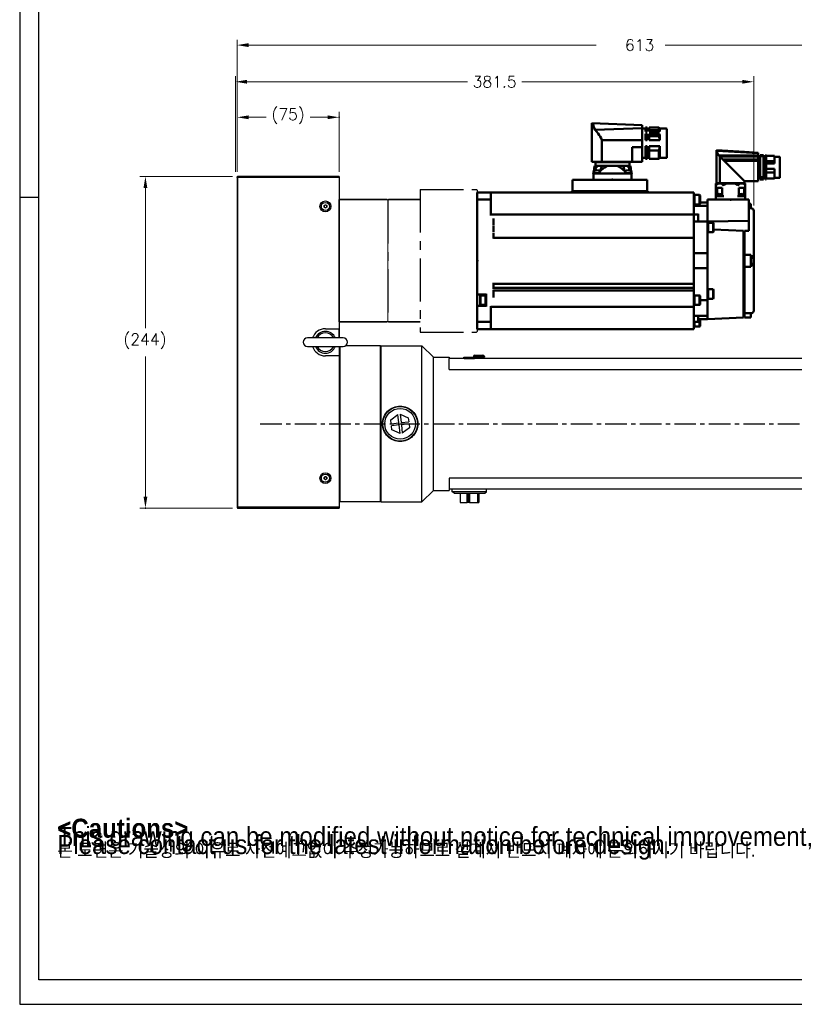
# Model space of a CAD drawing. Extents: x 22980 to 24665, y 3140 to 4328.
# Tile 1 of 19: x 22980 to 23550, y 3140 to 3864. Entities that reach past the tile are written whole.
import ezdxf

# ---------------------------------------------------------------- set-up
doc = ezdxf.new("R2010")
doc.units = 0
doc.header["$LTSCALE"] = 25.4
doc.linetypes.add('CENTER', pattern=[2, 1.25, -0.25, 0.25, -0.25])
doc.layers.get('0').update_dxf_attribs({"linetype": 'CONTINUOUS'})
doc.layers.get('Defpoints').update_dxf_attribs({"linetype": 'CONTINUOUS'})
for name, color, linetype in [('1', 1, 'CENTER'), ('ATA-CENTER', 133, 'CENTER'), ('ATA-TEXT', 7, 'CONTINUOUS')]:
    doc.layers.add(name, color=color, linetype=linetype)
for name, color, linetype, lineweight in [('2d ConnectionPoints', 7, 'CONTINUOUS', 50), ('AM_0', 7, 'CONTINUOUS', 50), ('AM_5_Dimension', 6, 'CONTINUOUS', 13), ('ATA-DIM', 252, 'CONTINUOUS', 25), ('외형선(ISO)', 7, 'CONTINUOUS', 35)]:
    doc.layers.add(name, color=color, linetype=linetype, lineweight=lineweight)
doc.styles.get("Standard").update_dxf_attribs({"font": 'simplex.shx'})
doc.styles.add('주 문자 (ISO)', font='arial.ttf')
doc.dimstyles.new('ata_A1', dxfattribs={"dimtxt": 4.2, "dimasz": 4.2, "dimexe": 2, "dimexo": 2, "dimgap": 2, "dimtad": 0, "dimtih": 1, "dimtoh": 1, "dimdec": 6, "dimdsep": 46, "dimtxsty": 'Standard', "dimcen": 0, "dimclrd": 252, "dimclre": 252, "dimclrt": 4, "dimadec": 6, "dimazin": 2, "dimtfac": 1, "dimtdec": 6, "dimtofl": 0, "dimtmove": 0, "dimatfit": 3, "dimfxl": 0, "dimtolj": 1, "dimtzin": 0, "dimlwd": 0, "dimlwe": 0, "dimarcsym": 0})

# ---------------------------------------------------------------- blocks, each defined once
blk = doc.blocks.new('1_AGC047N0000150A000_EC_0_in_MSMF204L1H9M_0')
at = {"layer": 'AM_0'}
for p, q in [((-206.75, 79.14), (-176.23, 80.94)), ((-196.75, 80.1), (-206.75, 79.49)), ((-196.75, 80.1), (-176, 81.35)), ((-176, 81.35), (-176, 57.1)), ((-222.75, 76.42), (-222.75, 61.28)), ((-218.85, 76.62), (-222.55, 76.62)), ((-218.85, 77.25), (-218.85, 71.72)), ((-212.75, 77.25), (-218.85, 77.25)), ((-218.85, 73.38), (-212.75, 73.38)), ((-212.15, 77.85), (-212.75, 77.85)), ((-212.75, 77.85), (-212.75, 59.85)), ((-212.15, 76.9), (-212.75, 76.9)), ((-212.15, 77.85), (-212.15, 59.85)), ((-210.65, 76.95), (-212.15, 76.95)), ((-208.25, 77.85), (-210.65, 77.85)), ((-210.65, 77.85), (-210.65, 59.85)), ((-208.25, 76.9), (-210.65, 76.9)), ((-208.25, 77.85), (-208.25, 61.52)), ((-206.75, 76.85), (-208.25, 76.85)), ((-206.75, 79.5), (-206.75, 58.6)), ((-206.75, 77.6), (-177.82, 77.6)), ((-206.75, 76.8), (-178.54, 76.8)), ((-206.75, 74.57), (-180.78, 74.57)), ((-206.75, 73.68), (-181.67, 73.68)), ((-181.67, 73.68), (-196.75, 58.6)), ((-178.58, 76.77), (-180.78, 74.57)), ((-178.58, 76.77), (-178.54, 76.8)), ((-178.58, 76.77), (-178.58, 57.1)), ((-218.85, 71.72), (-212.75, 71.72)), ((-218.85, 67.77), (-218.85, 60.45)), ((-218.85, 67.77), (-212.75, 67.77)), ((-222.55, 61.08), (-218.85, 61.08)), ((-218.85, 65.08), (-212.75, 65.08)), ((-218.85, 60.45), (-212.75, 60.45)), ((-212.15, 61.52), (-212.75, 61.52)), ((-212.15, 61.2), (-212.75, 61.2)), ((-212.15, 59.93), (-212.75, 59.93)), ((-212.75, 59.85), (-212.15, 59.85)), ((-212.15, 60.75), (-210.65, 60.75)), ((-208.25, 61.52), (-210.65, 61.52)), ((-208.25, 60.96), (-210.65, 60.96)), ((-208.25, 59.93), (-210.65, 59.93)), ((-210.65, 59.85), (-208.25, 59.85)), ((-208.25, 60.96), (-208.25, 59.85)), ((-208.25, 60.85), (-206.75, 60.85)), ((-206.75, 58.6), (-196.75, 58.6)), ((-196.75, 58.6), (-196.75, 57.1)), ((-197.3, 56.99), (-197.3, 45)), ((-197.15, 57), (-175.85, 57)), ((-196.75, 57.1), (-176, 57.1)), ((-196.1, 56.57), (-196.69, 56.05)), ((-196.44, 49), (-196.44, 53.8)), ((-196.44, 53.8), (-192.62, 53.8)), ((-196.35, 57.1), (-196.35, 57)), ((-192.52, 56.05), (-192.77, 56.57)), ((-192.62, 53.8), (-192.62, 47.5)), ((-190.36, 56.57), (-191.6, 55.89)), ((-180.23, 56.57), (-180.48, 56.05)), ((-180.38, 47.5), (-180.38, 53.8)), ((-180.38, 53.8), (-176.56, 53.8)), ((-176.31, 56.05), (-176.9, 56.57)), ((-176.65, 57), (-176.65, 57.1)), ((-176.56, 53.8), (-176.56, 49)), ((-175.7, 56.57), (-175.7, 45)), ((-197.3, 47.5), (-191.6, 47.5)), ((-197.08, 48.28), (-197.15, 47.5)), ((-192.65, 47.5), (-192.72, 48.28)), ((-181.4, 47.5), (-175.7, 47.5)), ((-180.28, 48.28), (-180.35, 47.5)), ((-175.85, 47.5), (-175.92, 48.28))]:
    blk.add_line(p, q, dxfattribs=at)
for points in [[(-176.23, 80.94), (-176.31, 80.48), (-176.42, 80.04), (-176.57, 79.61), (-176.76, 79.2)], [(-176.23, 80.94), (-176.2, 81.08), (-176.15, 81.19), (-176.1, 81.26), (-176.08, 81.27)], [(-176, 81.31), (-176.01, 81.3), (-176.02, 81.29), (-176.05, 81.28), (-176.08, 81.27)], [(-180.78, 74.57), (-180.99, 74.18), (-181.4, 73.82), (-181.67, 73.68)], [(-178.54, 76.8), (-178.43, 76.86), (-178.33, 76.94), (-178.22, 77.02), (-178.13, 77.11), (-178.04, 77.21), (-177.97, 77.32), (-177.9, 77.43), (-177.84, 77.56), (-177.82, 77.6)], [(-177.82, 77.6), (-177.53, 77.97), (-177.26, 78.35), (-177, 78.76), (-176.76, 79.2)], [(-196.69, 56.05), (-196.91, 55.87), (-197.08, 55.77), (-197.19, 55.75), (-197.26, 55.78), (-197.3, 55.85), (-197.3, 55.89)], [(-196.1, 56.57), (-195.69, 56.82), (-194.88, 56.99), (-194.62, 57)], [(-193.39, 57), (-193.04, 56.9), (-192.82, 56.67), (-192.77, 56.57)], [(-191.6, 55.89), (-191.81, 55.79), (-192.04, 55.75), (-192.22, 55.77), (-192.36, 55.84), (-192.51, 56.02), (-192.52, 56.05)], [(-190.36, 56.57), (-189.5, 56.83), (-188, 56.98), (-186.5, 56.99), (-184.5, 56.94), (-183.76, 56.87), (-183.03, 56.72), (-182.64, 56.57)], [(-181.4, 55.89), (-181.6, 56.02), (-182.64, 56.57)], [(-180.48, 56.05), (-180.61, 55.87), (-180.77, 55.77), (-180.94, 55.75), (-181.14, 55.78), (-181.33, 55.85), (-181.4, 55.89)], [(-180.23, 56.57), (-180.06, 56.82), (-179.72, 56.99), (-179.61, 57)], [(-178.38, 57), (-177.55, 56.9), (-177.02, 56.67), (-176.9, 56.57)], [(-175.7, 55.89), (-175.72, 55.79), (-175.8, 55.75), (-175.92, 55.77), (-176.05, 55.84), (-176.28, 56.02), (-176.31, 56.05)], [(-175.7, 56.57), (-175.7, 56.83), (-175.7, 56.98), (-175.7, 56.99), (-175.7, 56.99)]]:
    blk.add_lwpolyline(points, dxfattribs=at)
for centre, radius, start, end in [((-222.55, 76.42), 0.2, 90, 180), ((-222.55, 61.28), 0.2, 180, 270), ((-197.15, 56), 1, 90, 98.65376), ((-175.85, 56), 1, 81.33315, 90), ((-196.28, 48.21), 0.8, 105.44271, 175), ((-194.9, 43.2), 6, 74.55728, 105.44272), ((-193.52, 48.21), 0.8, 5, 74.55729), ((-179.48, 48.21), 0.8, 105.44271, 175), ((-178.1, 43.2), 6, 74.55728, 105.44272), ((-176.72, 48.21), 0.8, 5, 74.55729)]:
    blk.add_arc(centre, radius, start, end, dxfattribs=at)
blk = doc.blocks.new('DDHW')
for p, q in [((20483.62, 4957.94), (20483.62, 4962.6)), ((20483.62, 4962.6), (20483.62, 4957.94)), ((20483.62, 4957.94), (20483.62, 4867.25)), ((20483.62, 4946.35), (20483.62, 4957.94)), ((20483.62, 4867.25), (20483.62, 4936.85)), ((20483.62, 4862.6), (20483.62, 4867.25)), ((20483.62, 4867.25), (20483.62, 4862.6)), ((20381.82, 4862.6), (20381.82, 4855.75))]:
    blk.add_line(p, q)
at = {"color": 7, "linetype": 'Continuous'}
blk.add_line((20483.62, 4962.6), (20483.62, 4862.6), dxfattribs=at)
at = {"ltscale": 0.2}
blk.add_line((20381.82, 4957.6), (20381.82, 4867.6), dxfattribs=at)
at = {"layer": '1', "color": 0}
for p, q in [((20441.62, 4965.1), (20483.12, 4965.1)), ((20441.62, 4965.1), (20441.62, 4860.1)), ((20483.62, 4964.6), (20483.62, 4860.6)), ((20417.82, 4957.1), (20417.82, 4868.1)), ((20441.62, 4860.1), (20483.12, 4860.1))]:
    blk.add_line(p, q, dxfattribs=at)
at = {"layer": '2d ConnectionPoints'}
blk.add_point((20483.62, 4912.6), dxfattribs=at)
at = {"layer": 'AM_0'}
blk.add_line((20483.62, 4962.9), (20483.62, 4862.3), dxfattribs=at)
at = {"layer": 'AM_5_Dimension', "color": 0}
for p, q in [((20483.62, 4964.6), (20483.12, 4965.1)), ((20483.62, 4860.6), (20483.12, 4860.1))]:
    blk.add_line(p, q, dxfattribs=at)
at = {"layer": 'AM_5_Dimension', "color": 0, "ltscale": 0.5}
blk.add_line((20417.82, 4957.1), (20417.82, 4868.1), dxfattribs=at)
at = {"layer": '외형선(ISO)'}
for p, q in [((20381.82, 4957.6), (20417.32, 4957.6)), ((20417.82, 4957.1), (20417.32, 4957.6)), ((20417.82, 4957.1), (20418.32, 4957.6)), ((20417.82, 4957.1), (20418.32, 4957.6)), ((20441.62, 4957.6), (20418.32, 4957.6)), ((20381.82, 4867.6), (20417.32, 4867.6)), ((20417.82, 4868.1), (20417.32, 4867.6)), ((20417.82, 4868.1), (20418.32, 4867.6)), ((20417.82, 4868.1), (20418.32, 4867.6)), ((20441.62, 4867.6), (20418.32, 4867.6))]:
    blk.add_line(p, q, dxfattribs=at)
blk = doc.blocks.new('*D12275')
at = {"color": 0}
for p in [(23140.7, 3749.02), (23072.7, 3505.02), (23140.7, 3505.02)]:
    blk.add_point(p, dxfattribs=at)
at = {"layer": 'ATA-DIM', "color": 252, "lineweight": 0}
for p, q in [((23136.7, 3749.02), (23068.7, 3749.02)), ((23072.7, 3740.62), (23072.7, 3637.4)), ((23072.7, 3513.42), (23072.7, 3616.63)), ((23136.7, 3505.02), (23068.7, 3505.02))]:
    blk.add_line(p, q, dxfattribs=at)
at = {"layer": 'ATA-DIM', "color": 252}
for points in [[(23074.1, 3740.62), (23071.3, 3740.62), (23072.7, 3749.02)], [(23071.3, 3513.42), (23074.1, 3513.42), (23072.7, 3505.02)]]:
    blk.add_solid(points, dxfattribs=at)
at = {"layer": 'ATA-DIM', "color": 4, "ltscale": 0.2, "insert": (23056.53, 3633.4), "char_height": 8.4, "attachment_point": 1}
blk.add_mtext('\\A1;(244)', dxfattribs=at)
blk = doc.blocks.new('2_BGC106N00001200000_0_in_MSMF204L1H9M_0')
at = {"layer": 'AM_0'}
for p, q in [((-139.57, 96.8), (-139.57, 76.2)), ((-134.37, 97.3), (-139.07, 97.3)), ((-133.62, 98.05), (-134.37, 97.3)), ((-134.37, 97.3), (-134.37, 95.12)), ((-134.37, 95.12), (-133.62, 96.11)), ((-134.37, 95.12), (-126.62, 95.12)), ((-126.62, 98.05), (-133.62, 98.05)), ((-133.62, 96.11), (-133.62, 98.05)), ((-133.62, 96.11), (-126.62, 96.11)), ((-126.62, 98.05), (-126.62, 95.12)), ((-125.02, 97.3), (-126.62, 97.3)), ((-123.77, 98.05), (-125.02, 98.05)), ((-125.02, 98.05), (-125.02, 95.12)), ((-123.77, 96.11), (-125.02, 96.11)), ((-123.77, 95.12), (-125.02, 95.12)), ((-123.77, 98.05), (-123.77, 95.12)), ((-121.37, 97.3), (-123.77, 97.3)), ((-121.37, 99.78), (-84.3, 101.2)), ((-121.37, 99.78), (-121.37, 72.95)), ((-121.37, 97.69), (-86.81, 96.46)), ((-84.3, 72.95), (-84.3, 101.2)), ((-133.62, 93.49), (-134.37, 93)), ((-134.37, 93), (-134.37, 88.73)), ((-134.37, 88.73), (-126.62, 88.73)), ((-133.62, 93.49), (-126.62, 93.49)), ((-133.62, 91.71), (-133.62, 93.49)), ((-133.62, 91.71), (-126.62, 91.71)), ((-126.62, 93.49), (-126.62, 88.73)), ((-125.02, 93.49), (-125.02, 88.73)), ((-123.77, 93.49), (-125.02, 93.49)), ((-123.77, 91.71), (-125.02, 91.71)), ((-123.77, 88.73), (-125.02, 88.73)), ((-123.77, 93.49), (-123.77, 88.73)), ((-121.37, 88.76), (-91.62, 88.76)), ((-91.62, 88.76), (-91.62, 72.95)), ((-134.37, 84.27), (-126.62, 84.27)), ((-134.37, 84.27), (-134.37, 75.7)), ((-133.62, 81.29), (-126.62, 81.29)), ((-133.62, 74.95), (-133.62, 81.29)), ((-126.62, 84.27), (-126.62, 74.95)), ((-125.02, 84.27), (-125.02, 74.95)), ((-123.77, 84.27), (-125.02, 84.27)), ((-123.77, 81.29), (-125.02, 81.29)), ((-123.77, 84.27), (-123.77, 74.95)), ((-114, 83.69), (-121.37, 83.64)), ((-114, 83.69), (-114, 72.95)), ((-139.07, 75.7), (-134.37, 75.7)), ((-134.37, 75.7), (-133.62, 74.95)), ((-133.62, 74.95), (-126.62, 74.95)), ((-126.62, 75.7), (-125.02, 75.7)), ((-125.02, 74.95), (-123.77, 74.95)), ((-123.77, 75.7), (-121.37, 75.7)), ((-121.37, 72.95), (-84.3, 72.95)), ((-111.95, 72.6), (-112, 69.9)), ((-111.95, 72.6), (-87.05, 72.6)), ((-111.55, 72.95), (-111.55, 72.6)), ((-87.45, 72.6), (-87.45, 72.95)), ((-87, 69.9), (-87.05, 72.6)), ((-113.45, 65.43), (-113.53, 64.58)), ((-112.7, 69.9), (-113.17, 66.04)), ((-86.3, 69.9), (-112.7, 69.9)), ((-107.65, 69.44), (-107.68, 69.9)), ((-91.32, 69.9), (-91.35, 69.45)), ((-85.83, 66.02), (-86.3, 69.9)), ((-85.48, 64.58), (-85.55, 65.43)), ((-113.78, 64.58), (-113.78, 64.2)), ((-108.97, 64.58), (-113.78, 64.58)), ((-85.23, 64.2), (-113.78, 64.2)), ((-113.4, 64.2), (-113.47, 59.7)), ((-85.23, 64.58), (-90.03, 64.58)), ((-85.6, 64.2), (-85.53, 59.7)), ((-85.23, 64.2), (-85.23, 64.58))]:
    blk.add_line(p, q, dxfattribs=at)
for points in [[(-91.62, 88.76), (-91.07, 90.14), (-90.38, 91.45), (-89.69, 92.56), (-88.97, 93.62), (-87.87, 95.11), (-86.81, 96.46)], [(-86.81, 96.46), (-86.12, 97.67), (-85.63, 99.05), (-85.49, 99.68), (-85.34, 100.29), (-85.23, 100.55), (-85.1, 100.67), (-84.64, 100.98), (-84.39, 101.14), (-84.3, 101.2)], [(-134.37, 88.73), (-134.14, 90), (-133.78, 91.26), (-133.62, 91.71)], [(-133.62, 81.29), (-134.08, 82.75), (-134.37, 84.27)], [(-110.37, 69.9), (-111.07, 69.1), (-111.72, 68.23), (-112.52, 66.97), (-112.94, 66.21)], [(-108.78, 65.72), (-109, 64.37), (-109.03, 64.2)], [(-108.78, 65.72), (-107.44, 66.91), (-106.04, 68.03), (-104.52, 69.06), (-102.89, 69.9)], [(-108.78, 65.72), (-108.52, 66.2), (-108.07, 67.28), (-107.77, 68.38), (-107.66, 69.15), (-107.65, 69.44)], [(-96.11, 69.9), (-94.87, 69.29), (-93.7, 68.56), (-91.46, 66.83), (-90.21, 65.7)], [(-91.35, 69.45), (-91.33, 69.1), (-91.2, 68.22), (-90.82, 66.98), (-90.21, 65.7)], [(-89.96, 64.2), (-90.18, 65.51), (-90.21, 65.7)], [(-86.04, 66.18), (-86.05, 66.2), (-86.65, 67.27), (-87.37, 68.37), (-87.96, 69.15), (-88.62, 69.9)]]:
    blk.add_lwpolyline(points, dxfattribs=at)
for centre, radius, start, end in [((-139.07, 96.8), 0.5, 90, 180), ((-139.07, 76.2), 0.5, 180, 270), ((-112.45, 65.34), 1, 106.25703, 175), ((-110.78, 59.58), 7, 73.74297, 106.25703), ((-109.1, 65.34), 1, 56.12738, 73.74297), ((-89.9, 65.34), 1, 106.25703, 122.35528), ((-88.23, 59.58), 7, 73.74297, 106.25703), ((-86.55, 65.34), 1, 5, 73.74297)]:
    blk.add_arc(centre, radius, start, end, dxfattribs=at)
blk = doc.blocks.new('*D12290')
at = {"layer": 'ATA-DIM', "color": 252, "lineweight": 0}
for p, q in [((23139, 3752.52), (23139, 3822.79)), ((23520.5, 3727.72), (23520.5, 3822.79)), ((23147.4, 3818.79), (23309.75, 3818.79)), ((23512.1, 3818.79), (23349.75, 3818.79))]:
    blk.add_line(p, q, dxfattribs=at)
at = {"layer": 'ATA-DIM', "color": 252}
for points in [[(23147.4, 3820.19), (23147.4, 3817.39), (23139, 3818.79)], [(23512.1, 3817.39), (23512.1, 3820.19), (23520.5, 3818.79)]]:
    blk.add_solid(points, dxfattribs=at)
at = {"layer": 'Defpoints', "color": 0}
for p in [(23520.5, 3818.79), (23139, 3748.52), (23520.5, 3723.72)]:
    blk.add_point(p, dxfattribs=at)
at = {"layer": 'ATA-DIM', "color": 4, "ltscale": 0.2, "insert": (23329.75, 3818.79), "char_height": 8.4, "attachment_point": 5}
blk.add_mtext('\\A1;381.5', dxfattribs=at)
blk = doc.blocks.new('*D12269')
at = {"color": 0}
for p in [(23753.2, 3845.77), (23140.2, 3748.52), (23753.2, 3624.52)]:
    blk.add_point(p, dxfattribs=at)
at = {"layer": 'ATA-DIM', "color": 252, "lineweight": 0}
for p, q in [((23140.2, 3752.52), (23140.2, 3849.77)), ((23753.2, 3628.52), (23753.2, 3849.77)), ((23148.6, 3845.77), (23404.41, 3845.77)), ((23744.8, 3845.77), (23455.33, 3845.77))]:
    blk.add_line(p, q, dxfattribs=at)
at = {"layer": 'ATA-DIM', "color": 252}
for points in [[(23148.6, 3847.17), (23148.6, 3844.37), (23140.2, 3845.77)], [(23744.8, 3844.37), (23744.8, 3847.17), (23753.2, 3845.77)]]:
    blk.add_solid(points, dxfattribs=at)
at = {"layer": 'ATA-DIM', "color": 4, "ltscale": 0.2, "insert": (23408.41, 3849.97), "char_height": 8.4, "attachment_point": 1}
blk.add_mtext('\\A1;   613', dxfattribs=at)
blk = doc.blocks.new('*D12268')
at = {"color": 0}
for p in [(23215.2, 3792.63), (23140.2, 3748.52), (23215.2, 3748.52)]:
    blk.add_point(p, dxfattribs=at)
at = {"layer": 'ATA-DIM', "color": 252, "lineweight": 0}
for p, q in [((23140.2, 3752.52), (23140.2, 3796.63)), ((23148.6, 3792.63), (23161.52, 3792.63)), ((23206.8, 3792.63), (23193.88, 3792.63)), ((23215.2, 3752.52), (23215.2, 3796.63))]:
    blk.add_line(p, q, dxfattribs=at)
at = {"layer": 'ATA-DIM', "color": 252}
for points in [[(23148.6, 3794.03), (23148.6, 3791.23), (23140.2, 3792.63)], [(23206.8, 3791.23), (23206.8, 3794.03), (23215.2, 3792.63)]]:
    blk.add_solid(points, dxfattribs=at)
at = {"layer": 'ATA-DIM', "color": 4, "ltscale": 0.2, "insert": (23165.52, 3799.01), "char_height": 8.4, "attachment_point": 1}
blk.add_mtext('\\A1;(75)', dxfattribs=at)
blk = doc.blocks.new('ata-Border-A1-002')
at = {"color": 253, "ltscale": 0.5}
for p, q in [((0, 594), (0, 0)), ((7, 297), (0, 297)), ((0, 0), (841, 0))]:
    blk.add_line(p, q, dxfattribs=at)
at = {"ltscale": 0.5}
blk.add_line((7, 9), (7, 585), dxfattribs=at)
blk.add_line((834, 9), (7, 9))

msp = doc.modelspace()

# ---------------------------------------------------------------- linework, layer by layer
for p, q in [((23140.1990769, 3748.5185279), (23140.1990769, 3505.5185279)), ((23140.6990769, 3748.5185279), (23140.1990769, 3748.5185279)), ((23140.6990769, 3749.0185279), (23140.6990769, 3748.5185279)), ((23215.1990769, 3749.0185279), (23140.6990769, 3749.0185279)), ((23140.6990769, 3505.5185279), (23140.6990769, 3748.5185279)), ((23140.6990769, 3748.5185279), (23215.1990769, 3748.5185279)), ((23215.1990769, 3749.0185279), (23215.1990769, 3748.5185279)), ((23215.1990769, 3748.5185279), (23215.1990769, 3637.0185279)), ((23204.1990769, 3727.5958781), (23205.1990769, 3728.1732284)), ((23204.1990769, 3726.4411776), (23204.1990769, 3727.5958781)), ((23205.1990769, 3725.8638273), (23204.1990769, 3726.4411776)), ((23205.1990769, 3728.1732284), (23206.1990769, 3727.5958781)), ((23206.1990769, 3726.4411776), (23205.1990769, 3725.8638273)), ((23206.1990769, 3727.5958781), (23206.1990769, 3726.4411776)), ((23316.9990774, 3732.3644207), (23316.9990774, 3641.672635)), ((23316.9990774, 3732.3644207), (23316.9990774, 3641.672635)), ((23316.9990774, 3641.672635), (23316.9990774, 3711.2685279)), ((23316.9990774, 3641.672635), (23316.9990774, 3711.2685279)), ((23316.9990774, 3641.672635), (23316.9990774, 3637.0185279)), ((23316.9990774, 3637.0185279), (23316.9990774, 3641.672635)), ((23316.9990774, 3641.672635), (23316.9990774, 3637.0185279)), ((23316.9990774, 3637.0185279), (23316.9990774, 3641.672635)), ((23205.1990769, 3637.0185279), (23215.1990769, 3637.0185279)), ((23215.1990769, 3637.0185279), (23215.1990769, 3630.1685279)), ((23218.3490769, 3630.1685279), (23192.0490769, 3630.1685279)), ((23245.6990769, 3624.5185279), (23220.2654537, 3624.5185279)), ((23246.1990769, 3624.0185279), (23245.6990769, 3624.5185279)), ((23245.6990769, 3509.5185279), (23245.6990769, 3624.5185279)), ((23246.1990769, 3624.5185279), (23276.1990769, 3624.5185279)), ((23246.1990769, 3509.5185279), (23246.1990769, 3624.5185279)), ((23284.6990769, 3616.0185279), (23276.1990769, 3624.5185279)), ((23276.1990769, 3509.5185279), (23276.1990769, 3624.5185279)), ((23192.0490769, 3623.8685279), (23218.3490769, 3623.8685279)), ((23215.1990769, 3617.0185279), (23205.1990769, 3617.0185279)), ((23215.1990769, 3623.8685279), (23215.1990769, 3617.0185279)), ((23215.1990769, 3617.0185279), (23215.1990769, 3505.5185279)), ((23215.6990769, 3623.8685279), (23215.6990769, 3509.5185279)), ((23315.1990769, 3617.5185279), (23321.1990769, 3617.5185279)), ((23284.6990769, 3616.0185279), (23296.1990769, 3616.0185279)), ((23284.6990769, 3518.0185279), (23284.6990769, 3616.0185279)), ((23296.1990769, 3616.0185279), (23296.1990769, 3615.0185279)), ((23296.1990769, 3607.0185279), (23296.1990769, 3615.0185279)), ((23666.1990769, 3615.0185279), (23296.1990769, 3615.0185279)), ((23307.1990769, 3616.1185279), (23307.3990769, 3616.1185279)), ((23307.1990769, 3615.6185279), (23307.1990769, 3616.1185279)), ((23307.1990769, 3615.6185279), (23307.3990769, 3615.6185279)), ((23307.1990769, 3615.0185279), (23307.1990769, 3615.6185279)), ((23307.3990769, 3616.1185279), (23314.9990769, 3616.1185279)), ((23307.3990769, 3616.1185279), (23307.3990769, 3615.0185279)), ((23307.4140769, 3616.1085279), (23314.9840769, 3616.1085279)), ((23307.4140769, 3616.1085279), (23307.4140769, 3615.1085279)), ((23307.4140769, 3615.1085279), (23314.9840769, 3615.1085279)), ((23307.4140769, 3615.0185279), (23307.4140769, 3615.1085279)), ((23314.1990769, 3616.5185279), (23314.1990769, 3616.1185279)), ((23322.1990769, 3616.5185279), (23314.1990769, 3616.5185279)), ((23314.9840769, 3615.1085279), (23314.9840769, 3616.1085279)), ((23314.9840769, 3615.1085279), (23314.9840769, 3615.0185279)), ((23314.9990769, 3615.0185279), (23314.9990769, 3616.1185279)), ((23314.9990769, 3616.1185279), (23315.1990769, 3616.1185279)), ((23314.9990769, 3615.6185279), (23315.1990769, 3615.6185279)), ((23315.1990769, 3616.1185279), (23315.1990769, 3615.6185279)), ((23315.1990769, 3616.0185279), (23322.1990769, 3616.0185279)), ((23315.1990769, 3615.6185279), (23315.1990769, 3615.0185279)), ((23316.1990769, 3615.8185279), (23316.1990769, 3615.0185279)), ((23316.1990769, 3615.8185279), (23320.1990769, 3615.8185279)), ((23320.1990769, 3615.8185279), (23320.1990769, 3615.0185279)), ((23322.1990769, 3616.5185279), (23322.1990769, 3616.0185279)), ((23296.1990769, 3607.0185279), (23666.1990769, 3607.0185279)), ((23253.3152339, 3570.0095208), (23258.6050069, 3573.9259351)), ((23259.3134687, 3567.7225861), (23258.6050069, 3573.9259351)), ((23260.1946735, 3574.1074851), (23266.2312743, 3571.4846143)), ((23260.1946735, 3574.1074851), (23260.9031352, 3567.9041361)), ((23253.6502817, 3567.0758144), (23253.3152339, 3570.0095208)), ((23253.6502817, 3567.0758144), (23259.3134687, 3567.7225861)), ((23259.4950186, 3566.1329196), (23253.8318317, 3565.4861479)), ((23260.2034803, 3559.9295707), (23259.4950186, 3566.1329196)), ((23260.9031352, 3567.9041361), (23266.5663221, 3568.5509079)), ((23266.7478721, 3566.9612414), (23261.0846851, 3566.3144696)), ((23261.0846851, 3566.3144696), (23261.7931468, 3560.1111207)), ((23266.2312743, 3571.4846143), (23266.5663221, 3568.5509079)), ((23266.7478721, 3566.9612414), (23267.0829199, 3564.027535)), ((23254.1668795, 3562.5524414), (23253.8318317, 3565.4861479)), ((23260.2034803, 3559.9295707), (23254.1668795, 3562.5524414)), ((23267.0829199, 3564.027535), (23261.7931468, 3560.1111207)), ((23204.1990769, 3527.5958781), (23205.1990769, 3528.1732284)), ((23204.1990769, 3526.4411776), (23204.1990769, 3527.5958781)), ((23205.1990769, 3525.8638273), (23204.1990769, 3526.4411776)), ((23205.1990769, 3528.1732284), (23206.1990769, 3527.5958781)), ((23206.1990769, 3526.4411776), (23205.1990769, 3525.8638273)), ((23206.1990769, 3527.5958781), (23206.1990769, 3526.4411776)), ((23296.1990769, 3527.0185279), (23296.1990769, 3519.0185279)), ((23666.1990769, 3527.0185279), (23296.1990769, 3527.0185279)), ((23284.6990769, 3518.0185279), (23276.1990769, 3509.5185279)), ((23284.6990769, 3518.0185279), (23296.1990769, 3518.0185279)), ((23296.1990769, 3519.0185279), (23296.1990769, 3518.0185279)), ((23296.1990769, 3519.0185279), (23666.1990769, 3519.0185279)), ((23298.4990769, 3516.8122754), (23298.4990769, 3519.0185279)), ((23299.8738879, 3516.0185279), (23298.4990769, 3516.8122754)), ((23323.8990769, 3516.8122754), (23298.4990769, 3516.8122754)), ((23299.8738879, 3516.0185279), (23322.5242659, 3516.0185279)), ((23304.3152339, 3516.0185279), (23304.3152339, 3509.0185279)), ((23309.6050069, 3509.0185279), (23309.6050069, 3516.0185279)), ((23310.3134687, 3516.0185279), (23310.3134687, 3509.0185279)), ((23310.4950186, 3509.0185279), (23310.4950186, 3516.0185279)), ((23311.1946735, 3516.0185279), (23311.1946735, 3509.0185279)), ((23317.2312743, 3516.0185279), (23317.2312743, 3509.0185279)), ((23317.5663221, 3509.0185279), (23317.5663221, 3516.0185279)), ((23317.7478721, 3516.0185279), (23317.7478721, 3509.0185279)), ((23318.0829199, 3516.0185279), (23318.0829199, 3509.0185279)), ((23322.5242659, 3516.0185279), (23323.8990769, 3516.8122754)), ((23323.8990769, 3516.8122754), (23323.8990769, 3519.0185279)), ((23215.1990769, 3510.0185279), (23215.6990769, 3509.5185279)), ((23245.6990769, 3509.5185279), (23215.6990769, 3509.5185279)), ((23246.1990769, 3510.0185279), (23245.6990769, 3509.5185279)), ((23246.1990769, 3509.5185279), (23276.1990769, 3509.5185279)), ((23304.3152339, 3509.0185279), (23309.6050069, 3509.0185279)), ((23310.3134687, 3509.0185279), (23309.6050069, 3509.0185279)), ((23310.4950186, 3509.0185279), (23310.3134687, 3509.0185279)), ((23311.1946735, 3509.0185279), (23310.4950186, 3509.0185279)), ((23311.1946735, 3509.0185279), (23317.2312743, 3509.0185279)), ((23317.2312743, 3509.0185279), (23317.5663221, 3509.0185279)), ((23317.7478721, 3509.0185279), (23317.5663221, 3509.0185279)), ((23317.7478721, 3509.0185279), (23318.0829199, 3509.0185279)), ((23140.1990769, 3505.5185279), (23140.6990769, 3505.5185279)), ((23140.6990769, 3505.5185279), (23140.6990769, 3505.0185279)), ((23215.1990769, 3505.5185279), (23140.6990769, 3505.5185279)), ((23140.6990769, 3505.0185279), (23215.1990769, 3505.0185279)), ((23215.1990769, 3505.5185279), (23215.1990769, 3505.0185279))]:
    msp.add_line(p, q)
for centre, radius in [((23205.1990769, 3727.0185279), 4), ((23205.1990769, 3727.0185279), 3), ((23260.1990769, 3567.0185279), 12.7), ((23260.1990769, 3567.0185279), 11.325189), ((23205.1990769, 3527.0185279), 4), ((23205.1990769, 3527.0185279), 3)]:
    msp.add_circle(centre, radius)
for centre, radius, start, end in [((23140.6990769, 3748.5185279), 0.5, 90, 180), ((23205.1990769, 3727.0185279), 1, 120, 180), ((23205.1990769, 3727.0185279), 1, 180, 240), ((23205.1990769, 3727.0185279), 1, 60, 120), ((23205.1990769, 3727.0185279), 1, 240, 300), ((23205.1990769, 3727.0185279), 1, 0, 60), ((23205.1990769, 3727.0185279), 1, 300, 0), ((23205.1990769, 3627.0185279), 10, 90, 161.6391862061), ((23205.1990769, 3627.0185279), 8, 23.1880375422, 156.8119624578), ((23205.1990769, 3627.0185279), 6.88914, 27.2092425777, 152.7907574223), ((23192.0490769, 3627.0185279), 3.15, 90, 270), ((23218.3490769, 3627.0185279), 3.15, 270, 90), ((23205.1990769, 3627.0185279), 10, 198.3608137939, 270), ((23205.1990769, 3627.0185279), 8, 203.1880375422, 336.8119624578), ((23205.1990769, 3627.0185279), 6.88914, 207.2092425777, 332.7907574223), ((23315.1990769, 3616.5185279), 1, 90, 180), ((23321.1990769, 3616.5185279), 1, 0, 90), ((23315.9990769, 3615.8185279), 0.2, 0, 90), ((23320.3990769, 3615.8185279), 0.2, 90, 180), ((23205.1990769, 3527.0185279), 1, 120, 180), ((23205.1990769, 3527.0185279), 1, 180, 240), ((23205.1990769, 3527.0185279), 1, 60, 120), ((23205.1990769, 3527.0185279), 1, 240, 300), ((23205.1990769, 3527.0185279), 1, 0, 60), ((23205.1990769, 3527.0185279), 1, 300, 0), ((23140.6990769, 3505.5185279), 0.5, 180, 270)]:
    msp.add_arc(centre, radius, start, end)
for points, knots in [([(23247.1990769, 3567.0185279), (23247.1990769, 3568.656875), (23247.5276575, 3570.4006044), (23248.8561353, 3573.601915), (23249.8557247, 3575.059952), (23252.1577593, 3577.3619866), (23253.6157514, 3578.3614927), (23256.8169049, 3579.68991), (23258.5605782, 3580.0185279), (23261.8375756, 3580.0185279), (23263.5812489, 3579.68991), (23266.7824024, 3578.3614927), (23268.2403945, 3577.3619866), (23270.5424291, 3575.059952), (23271.5420185, 3573.601915), (23272.8704963, 3570.4006044), (23273.1990769, 3568.656875), (23273.1990769, 3567.0185279)], [1.9661074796, 1.9661074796, 1.9661074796, 1.9661074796, 2.4576116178, 2.4576116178, 2.949115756, 2.949115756, 3.4406653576, 3.4406653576, 3.9322149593, 3.9322149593, 4.4237645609, 4.4237645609, 4.9153141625, 4.9153141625, 5.4068183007, 5.4068183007, 5.8983224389, 5.8983224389, 5.8983224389, 5.8983224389]), ([(23273.1990769, 3567.0185279), (23273.1990769, 3565.3801808), (23272.8704963, 3563.6364514), (23271.5420185, 3560.4351407), (23270.5424291, 3558.9771038), (23268.2403945, 3556.6750692), (23266.7824024, 3555.6755631), (23263.5812489, 3554.3471457), (23261.8375756, 3554.0185279), (23260.1990769, 3554.0185279), (23258.5605782, 3554.0185279), (23256.8169049, 3554.3471457), (23253.6157514, 3555.6755631), (23252.1577593, 3556.6750692), (23249.8557247, 3558.9771038), (23248.8561353, 3560.4351407), (23247.5276575, 3563.6364514), (23247.1990769, 3565.3801808), (23247.1990769, 3567.0185279)], [5.8983224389, 5.8983224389, 5.8983224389, 5.8983224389, 6.3898265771, 6.3898265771, 6.8813307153, 6.8813307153, 7.3728803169, 7.3728803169, 7.8644299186, 7.8644299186, 7.8644299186, 8.3559795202, 8.3559795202, 8.8475291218, 8.8475291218, 9.33903326, 9.33903326, 9.8305373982, 9.8305373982, 9.8305373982, 9.8305373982])]:
    msp.add_open_spline(points, degree=3, knots=knots)
at = {"layer": '2d ConnectionPoints'}
for p in [(23416.4990774, 3746.7185279), (23416.4990774, 3746.7185279), (23503.4990774, 3732.0185279)]:
    msp.add_point(p, dxfattribs=at)
at = {"layer": 'AM_0'}
for p, q in [((23387.0690774, 3746.7185279), (23442.0690774, 3746.7185279)), ((23387.0690774, 3746.7185279), (23387.0690774, 3738.3185279)), ((23442.0690774, 3746.7185279), (23442.0690774, 3738.3185279)), ((23316.9990774, 3737.3185279), (23316.9990774, 3636.7185279)), ((23316.9990774, 3737.3185279), (23476.4990774, 3737.3185279)), ((23326.9990774, 3737.3185279), (23326.9990774, 3720.3185279)), ((23386.5690774, 3738.3185279), (23442.5690774, 3738.3185279)), ((23386.5690774, 3738.3185279), (23386.5690774, 3737.3185279)), ((23442.5690774, 3738.3185279), (23442.5690774, 3737.3185279)), ((23476.4990774, 3737.3185279), (23476.4990774, 3636.7185279)), ((23476.4990774, 3736.0185279), (23476.9990774, 3736.0185279)), ((23476.9990774, 3736.0185279), (23476.9990774, 3728.0185279)), ((23476.9990774, 3735.5185279), (23480.6490774, 3735.5185279)), ((23480.6490774, 3735.5185279), (23480.6490774, 3728.5185279)), ((23480.6490774, 3735.5185279), (23480.9990774, 3735.1685279)), ((23480.9990774, 3735.1685279), (23480.9990774, 3728.8685279)), ((23326.9990774, 3732.0314149), (23316.9990774, 3732.0314149)), ((23476.9990774, 3728.0185279), (23476.4990774, 3728.0185279)), ((23486.4990774, 3727.5185279), (23476.4990774, 3727.5185279)), ((23480.6490774, 3728.5185279), (23476.9990774, 3728.5185279)), ((23480.9990774, 3728.8685279), (23480.6490774, 3728.5185279)), ((23486.4990774, 3730.0185279), (23480.9990774, 3730.0185279)), ((23486.4990774, 3732.0185279), (23516.9990774, 3732.0185279)), ((23486.4990774, 3732.0185279), (23486.4990774, 3644.0185279)), ((23516.9990774, 3732.0185279), (23516.9990774, 3709.0485642)), ((23518.2990774, 3728.8685279), (23516.9990774, 3728.8685279)), ((23516.9990774, 3725.6185603), (23518.2990774, 3725.6185603)), ((23518.2990774, 3728.8685279), (23518.2990774, 3725.6185603)), ((23518.2990774, 3725.6847433), (23518.5900178, 3725.6847433)), ((23326.9990774, 3721.0185279), (23476.4990774, 3721.0185279)), ((23476.4990774, 3721.0705661), (23479.4990774, 3721.0705661)), ((23479.4990774, 3716.0185279), (23479.4990774, 3721.536577)), ((23520.4990774, 3723.7249306), (23520.4990774, 3650.3121252)), ((23328.9990774, 3718.19451), (23328.9990774, 3713.3425457)), ((23328.9990774, 3712.69451), (23328.9990774, 3708.3425457)), ((23486.4990774, 3716.0185279), (23476.4990774, 3716.0185279)), ((23516.9990774, 3716.5185279), (23486.4990774, 3715.9685279)), ((23486.4990774, 3715.5185279), (23486.9990774, 3715.5185279)), ((23486.9990774, 3715.5185279), (23486.9990774, 3707.5185279)), ((23486.9990774, 3715.0185279), (23490.6490774, 3715.0185279)), ((23490.6490774, 3715.0185279), (23490.6490774, 3708.0185279)), ((23490.6490774, 3715.0185279), (23490.9990774, 3714.6685279)), ((23490.9990774, 3714.6685279), (23490.9990774, 3708.3685279)), ((23328.9990774, 3707.69451), (23328.9990774, 3703.3185279)), ((23476.4990774, 3704.0185279), (23328.9990774, 3704.0185279)), ((23486.9990774, 3707.5185279), (23486.4990774, 3707.5185279)), ((23490.6490774, 3708.0185279), (23486.9990774, 3708.0185279)), ((23490.9990774, 3708.3685279), (23490.6490774, 3708.0185279)), ((23512.9990774, 3709.0468855), (23490.9990944, 3709.9851226)), ((23512.9990774, 3709.0496879), (23512.9990774, 3645.1685279)), ((23513.6990774, 3708.1543387), (23512.9990774, 3708.1543387)), ((23513.6990774, 3709.0485642), (23516.9990774, 3709.0485642)), ((23513.6990774, 3709.0485642), (23513.6990774, 3645.1685279)), ((23486.499143, 3692.5185279), (23476.4990774, 3692.5185279)), ((23513.6990774, 3691.3185279), (23512.9990774, 3691.3185279)), ((23518.2990774, 3691.4185279), (23513.6990774, 3691.4185279)), ((23518.2990774, 3691.4185279), (23518.2990774, 3682.6185279)), ((23520.4990774, 3690.2685279), (23518.2990774, 3690.2685279)), ((23518.2990774, 3689.7685279), (23519.0381975, 3689.7685279)), ((23513.6990774, 3682.7185279), (23512.9990774, 3682.7185279)), ((23518.2990774, 3682.6185279), (23513.6990774, 3682.6185279)), ((23519.0381975, 3684.2685279), (23518.2990774, 3684.2685279)), ((23518.2990774, 3683.7685279), (23520.4990774, 3683.7685279)), ((23486.4990774, 3681.5185279), (23476.4990774, 3681.5185279)), ((23328.9990774, 3670.7185279), (23328.9990774, 3666.3185279)), ((23476.4990774, 3670.0185279), (23328.9990774, 3670.0185279)), ((23323.4990774, 3662.2685279), (23316.9990774, 3662.2685279)), ((23318.9990774, 3661.1685279), (23319.3490774, 3661.5185279)), ((23318.9990774, 3661.1685279), (23318.9990774, 3654.8685279)), ((23319.3490774, 3661.5185279), (23319.3490774, 3654.5185279)), ((23319.3490774, 3661.5185279), (23322.9990774, 3661.5185279)), ((23322.9990774, 3662.0185279), (23322.9990774, 3654.0185279)), ((23322.9990774, 3662.0185279), (23323.4990774, 3662.0185279)), ((23323.4990774, 3653.2685279), (23323.4990774, 3662.7685279)), ((23476.4990774, 3667.0185279), (23328.9990774, 3667.0185279)), ((23328.9990774, 3665.7185279), (23328.9990774, 3660.0283826)), ((23476.4990774, 3665.0185279), (23328.9990774, 3665.0185279)), ((23476.4990774, 3662.0185279), (23476.9990774, 3662.0185279)), ((23476.9990774, 3662.0185279), (23476.9990774, 3654.0185279)), ((23476.9990774, 3661.5185279), (23480.6490774, 3661.5185279)), ((23480.6490774, 3661.5185279), (23480.6490774, 3654.5185279)), ((23480.6490774, 3661.5185279), (23480.9990774, 3661.1685279)), ((23480.9990774, 3661.1685279), (23480.9990774, 3654.8685279)), ((23486.4990774, 3666.5185279), (23486.9990774, 3666.5185279)), ((23486.9990774, 3666.5185279), (23486.9990774, 3658.5185279)), ((23486.9990774, 3666.0185279), (23490.6490774, 3666.0185279)), ((23490.6490774, 3666.0185279), (23490.6490774, 3659.0185279)), ((23490.6490774, 3666.0185279), (23490.9990774, 3665.6685279)), ((23490.9990774, 3665.6685279), (23490.9990774, 3659.3685279)), ((23323.4990774, 3653.7685279), (23316.9990774, 3653.7685279)), ((23319.3490774, 3654.5185279), (23318.9990774, 3654.8685279)), ((23322.9990774, 3654.5185279), (23319.3490774, 3654.5185279)), ((23323.4990774, 3654.0185279), (23322.9990774, 3654.0185279)), ((23326.9990774, 3653.7185279), (23326.9990774, 3636.7185279)), ((23476.9990774, 3654.0185279), (23476.4990774, 3654.0185279)), ((23480.6490774, 3654.5185279), (23476.9990774, 3654.5185279)), ((23480.9990774, 3654.8685279), (23480.6490774, 3654.5185279)), ((23486.4990774, 3658.0185279), (23480.9990774, 3658.0185279)), ((23486.9990774, 3658.5185279), (23486.4990774, 3658.5185279)), ((23490.6490774, 3659.0185279), (23486.9990774, 3659.0185279)), ((23490.9990774, 3659.3685279), (23490.6490774, 3659.0185279)), ((23326.9990774, 3653.0185279), (23476.4990774, 3653.0185279)), ((23486.4990774, 3646.5185279), (23476.4990774, 3646.5185279)), ((23479.4990774, 3646.5185279), (23479.4990774, 3641.9666803)), ((23513.6990774, 3646.0185279), (23512.9990774, 3646.0185279)), ((23518.2990774, 3648.4184955), (23513.6990774, 3648.4184955)), ((23518.2990774, 3648.4184955), (23518.2990774, 3645.1685279)), ((23518.5919111, 3648.3523125), (23518.2990774, 3648.3523125)), ((23518.7133103, 3648.3558131), (23518.591666, 3648.352318)), ((23326.9990774, 3642.0056408), (23316.9990774, 3642.0056408)), ((23479.4990774, 3641.9666803), (23476.4990774, 3641.9666803)), ((23476.9990774, 3641.9666803), (23476.9990774, 3638.0185279)), ((23486.4990774, 3644.0185279), (23479.4990774, 3644.0185279)), ((23480.6490774, 3644.0185279), (23480.6490774, 3638.5185279)), ((23480.9990774, 3638.8685279), (23480.6490774, 3638.5185279)), ((23480.9990774, 3644.0185279), (23480.9990774, 3638.8685279)), ((23512.9990774, 3645.1685279), (23486.4990774, 3644.0185279)), ((23518.2990774, 3645.1685279), (23513.6990774, 3645.1685279)), ((23316.9990774, 3636.7185279), (23476.4990774, 3636.7185279)), ((23476.9990774, 3638.0185279), (23476.4990774, 3638.0185279)), ((23480.6490774, 3638.5185279), (23476.9990774, 3638.5185279))]:
    msp.add_line(p, q, dxfattribs=at)
for points in [[(23518.4990774, 3725.6823472), (23518.507067, 3725.6827242), (23518.5895899, 3725.6847318)], [(23518.5895899, 3725.6847318), (23519.2258224, 3725.5785101), (23519.6201301, 3725.3838767), (23519.8719917, 3725.1847433)], [(23519.8719917, 3725.1847433), (23520.0225891, 3725.0255548), (23520.3650951, 3724.4473988), (23520.4981441, 3723.7862632), (23520.4990774, 3723.7249306)], [(23519.8719917, 3690.2685279), (23519.5928953, 3690.3178906), (23519.1235938, 3690.5074057), (23518.507067, 3690.8134166), (23518.4990774, 3690.8174197)], [(23518.4990774, 3683.2196361), (23518.507067, 3683.2236391), (23519.2258224, 3683.5766637), (23519.6201301, 3683.7271627), (23519.8719917, 3683.7685279)], [(23518.591666, 3648.352318), (23518.507067, 3648.3543315), (23518.4990774, 3648.3547086)], [(23519.8719917, 3648.8523125), (23519.5928953, 3648.6356882), (23519.1235938, 3648.4259145), (23518.7133103, 3648.3558131)], [(23520.4990774, 3650.3121252), (23520.4978829, 3650.242742), (23520.3613372, 3649.5799521), (23520.1647096, 3649.2008216), (23519.8719917, 3648.8523125)]]:
    msp.add_lwpolyline(points, dxfattribs=at)
for centre, radius, start, end in [((23519.0381975, 3688.7685279), 1, 16.9577740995, 90), ((23519.0381975, 3685.2685279), 1, 270, 343.0422259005), ((23513.2990774, 3687.0185279), 7, 343.0422351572, 16.9577648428)]:
    msp.add_arc(centre, radius, start, end, dxfattribs=at)
at = {"layer": 'ATA-CENTER', "ltscale": 0.5}
msp.add_line((23157.2554487, 3567.0185279), (24076.5164126, 3567.0185279), dxfattribs=at)

# ---------------------------------------------------------------- block references
at = {"xscale": 2, "yscale": 2, "zscale": 2}
msp.add_blockref('ata-Border-A1-002', (22980.1379207, 3139.6711105), dxfattribs=at)
msp.add_blockref('ata-Border-A1-002', (22980.1379207, 3139.6711105), dxfattribs=at)
at = {"xscale": -1}
for name in ['2_BGC106N00001200000_0_in_MSMF204L1H9M_0', '1_AGC047N0000150A000_EC_0_in_MSMF204L1H9M_0']:
    msp.add_blockref(name, (23316.9990774, 3687.0185279), dxfattribs=at)
at = {"ltscale": 0.2}
msp.add_blockref('DDHW', (2833.3746572, -1225.5798434), dxfattribs=at)

# ---------------------------------------------------------------- texts
at = {"layer": 'ATA-TEXT', "color": 7, "attachment_point": 1, "style": '주 문자 (ISO)'}
for s, insert, char_height, line_spacing_factor in [('{\\fArial|b1|i0|c129|p34;\\H3.42860x;\\L<ATA SERVO PRESS>SERVO PRESS>}\\P{\\fArial|b0|i0|c129|p34;\\H2.57145x;MODEL : OACIS-}{\\fArial|b0|i0|c0|p34;\\H2.57145x;P015-}{\\fArial|b0|i0|c129|p34;\\H2.57145x;300-290-A}{\\fArial|b0|i0|c0|p34;\\H2.57145x;6V400}\\P{\\fArial|b0|i0|c129|p34;\\H2.57145x;MAX LOAD : ±}{\\fArial|b0|i0|c0|p34;\\H2.57145x;15}{\\fArial|b0|i0|c129|p34;\\H2.57145x; kN}\\P{\\fArial|b0|i0|c129|p34;\\H2.57145x;TRAVEL : 300 mm}\\P{\\fArial|b0|i0|c129|p34;\\H2.57145x;MAX SPEED : 290 mm/s}\\P{\\fArial|b0|i0|c129|p34;\\H1.71439x;□ Max allowable tooling weight is 1% of full capacity.}\\P{\\fArial|b0|i0|c129|p34;\\H1.71439x;□ Position Repeatability  }{\\fArial|b0|i0|c129|p34;\\H1.71439x;<}{\\fArial|b0|i0|c129|p34;\\H1.71439x; 0.01 mm}\\P{\\fArial|b0|i0|c129|p34;\\H1.71439x;□ Load Linearity }{\\fArial|b0|i0|c129|p34;\\H1.71439x;<}{\\fArial|b0|i0|c129|p34;\\H1.71439x; 0.5 % of Full Capa}\\P{\\fArial|b0|i0|c129|p34;\\H1.71439x;□ Load Accuracy }{\\fArial|b0|i0|c129|p34;\\H1.71439x;<}{\\fArial|b0|i0|c129|p34;\\H1.71439x; 1 %  of Full Capa}', (23019.8808977, 4281.9760325), 7, 1.151952), ('{\\fArial|b1|i0|c129|p34;\\H2.00000x;<Cautions> }\\P{\\fArial|b0|i0|c129|p34;\\H2.00000x;This drawing can be modified without notice for technical improvement,}\\P{\\fArial|b0|i0|c129|p34;\\H2.00000x;Please contact us for the latest information before design.}\\P{\\fGulim|b0|i0|c129|p50;\\H1.42857x;본 도면은 기술상의 이유로 사전예고없이 수정가능하므로 설계시 반드시 폐사에 문의하시기 바랍니다}{\\fArial|b0|i0|c129|p34;\\H1.42857x;.}', (23007.7844046, 3276.3066277), 6.9999998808, 0.257143)]:
    msp.add_mtext(s, dxfattribs=dict(at, insert=insert, char_height=char_height, line_spacing_factor=line_spacing_factor))

# ---------------------------------------------------------------- dimensions: what is measured, and where the dimension line sits
at = {"layer": 'ATA-DIM'}
for base, p1, p2, angle, text, override, picture, middle in [((23753.1990769, 3845.7654214), (23140.1990769, 3748.5185279), (23753.1990769, 3624.5185279), 180, '   <>', {"dimscale": 2, "dimdec": 3, "dimpost": '', "dimtol": 0, "dimlim": 0, "dimtp": 0, "dimtm": 0, "dimtfac": 0.857143, "dimtdec": 2, "dimtolj": 1, "dimtzin": 0}, '*D12269', (23429.8724933, 3845.7654214)), ((23215.1990769, 3792.6251837), (23140.1990769, 3748.5185279), (23215.1990769, 3748.5185279), 180, '(<>)', {"dimscale": 2, "dimdec": 3, "dimtfac": 0.857143, "dimtdec": 2}, '*D12268', (23177.6990769, 3792.6251837)), ((23072.6990769, 3505.0185279), (23140.6990769, 3749.0185279), (23140.6990769, 3505.0185279), 90, '(<>)', {"dimscale": 2, "dimdec": 3, "dimtol": 0, "dimlim": 0, "dimtp": 0, "dimtm": 0, "dimtfac": 0.857143, "dimtdec": 2, "dimtolj": 1, "dimtzin": 0}, '*D12275', (23072.6990769, 3627.0185279))]:
    dim = msp.add_linear_dim(base=base, p1=p1, p2=p2, angle=angle, text=text, dimstyle='ata_A1', override=override, dxfattribs=at)
    dim.commit()
    dim.dimension.update_dxf_attribs({"geometry": picture, "text_midpoint": middle, "dimtype": 160})
dim = msp.add_linear_dim(base=(23520.4990774, 3818.7890002), p1=(23138.9990774, 3748.5185279), p2=(23520.4990774, 3723.7249306), dimstyle='ata_A1', override={"dimscale": 2, "dimdec": 3, "dimtfac": 0.857143, "dimtdec": 2, "dimtfill": 0}, dxfattribs=at)
dim.commit()
dim.dimension.update_dxf_attribs({"geometry": '*D12290', "text_midpoint": (23329.7490774, 3818.7890002)})

doc.saveas('drawing.dxf')
